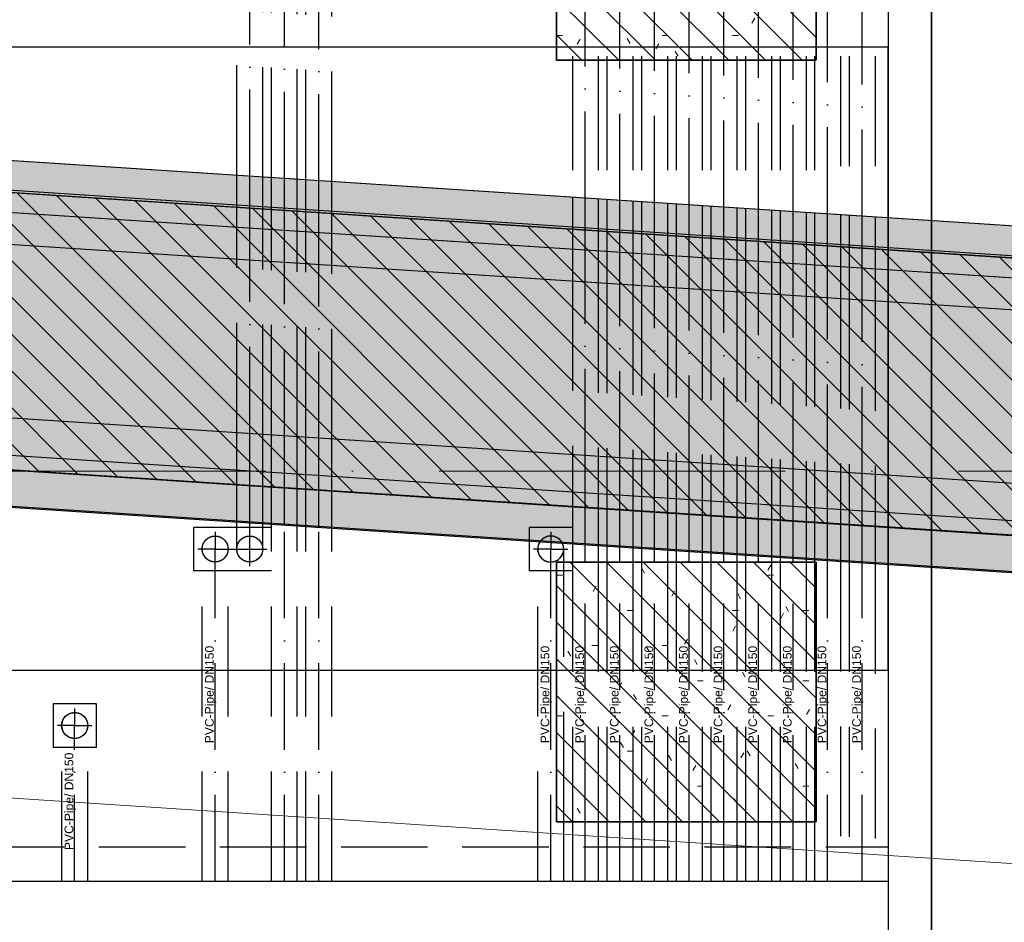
# Model space of a CAD drawing. Header units: millimetres. Extents: x -2694 to 330324, y -17289 to 76899.
# Tile 40 of 142: x 83086 to 88775, y 18144 to 23359. Entities that reach past the tile are written whole.
import ezdxf

# ---------------------------------------------------------------- set-up
doc = ezdxf.new("R2010")
doc.units = ezdxf.units.MM
for name, pattern in [('A_CARA_07', [7, 5, -2]), ('B_CARA_05', [4, 3, -1]), ('IMPORT-A_CARA_07', [700, 500, -200]), ('IMPORT-A_CARA_15', [760, 500, -130, 0, -130]), ('IMPORT-HIDDEN', [952.5, 635, -317.5]), ('Čerchovaná 20mm', [3000, 2000, -500, 0, -500])]:
    doc.linetypes.add(name, pattern=pattern)
for name, color, linetype, lineweight in [('02_0_25386_PODLAHA HALY A ZÁKLADY VESTAVKŮ 4_6_2025_dwg', 8, 'Continuous', 9), ('CA_KOTY', 3, 'Continuous', 9), ('CA_KOTY-100', 3, 'Continuous', 9), ('CA_OSY', 5, 'IMPORT-A_CARA_15', 13), ('CA_PODLAHA CHRÁN_ POPIS', 12, 'IMPORT-A_CARA_15', 25), ('CA_PODLAHA CHRÁNIČKY', 12, 'IMPORT-A_CARA_07', 25), ('CA_PODLAHA KANÁLY', 12, 'Continuous', 25), ('CA_PODLAHA OBRYS', 12, 'Continuous', 25), ('CA_POHHRA18', 9, 'Continuous', 9), ('CA_POHHRA25', 7, 'Continuous', 13), ('CA_ZAKLADY25', 7, 'Continuous', 13)]:
    doc.layers.add(name, color=color, linetype=linetype, lineweight=lineweight)
doc.styles.add('Arial', font='arial.ttf', dxfattribs={"height": 50})
doc.styles.add('Arial_2', font='arial.ttf', dxfattribs={"width": 0.8, "height": 250})
doc.dimstyles.new('HP_Přímá_-_2_5_mm_Ariel', dxfattribs={"dimscale": 304.8, "dimtxt": 255.06485, "dimasz": 0.656168, "dimexe": 0.328084, "dimexo": 0.0625, "dimgap": 0.164042, "dimtad": 1, "dimdec": 0, "dimzin": 0, "dimdsep": 46, "dimtxsty": 'Arial_2', "dimblk1": 'OBLIQUE', "dimblk2": 'OBLIQUE', "dimsah": 1, "dimcen": 0.09, "dimazin": 0, "dimtfac": 1, "dimtdec": 4, "dimtix": 1, "dimtmove": 0, "dimatfit": 3, "dimfxl": 2.296588, "dimfxlon": 1, "dimtvp": 1, "dimtfill": 1, "dimtolj": 1, "dimtzin": 0, "dimarcsym": 2})
pattern_1 = [(0, (0, 0), (609.6, 152.4), [50.292, -406.908, 50.292, -406.908, -2438.4]), (0, (0, 0), (609.6, 152.4), [-914.4, 50.292, -864.108, 50.292, -406.908, -1066.8]), (0, (0, 0), (609.6, 152.4), [-2286, 50.292, -254.508, 50.292, -711.708]), (120, (228.6, 76.2), (-436.78227, 451.729086), [50.292, -406.908, 50.292, -406.908, -2438.4]), (120, (228.6, 76.2), (-436.78227, 451.729086), [-914.4, 50.292, -864.108, 50.292, -406.908, -1066.8]), (120, (228.6, 76.2), (-436.78227, 451.729086), [-2286, 50.292, -254.508, 50.292, -711.708]), (240, (304.8, 381), (-172.81773, -604.129086), [50.292, -406.908, 50.292, -406.908, -2438.4]), (240, (304.8, 381), (-172.81773, -604.129086), [-914.4, 50.292, -864.108, 50.292, -406.908, -1066.8]), (240, (304.8, 381), (-172.81773, -604.129086), [-2286, 50.292, -254.508, 50.292, -711.708])]
pattern_2 = [(135, (0, 0), (-106.06602, -106.06602), [])]

# ---------------------------------------------------------------- blocks, each defined once
blk = doc.blocks.new('Fundament_ pravoúhlý - 1500 x 1500 x 4400mm-V71-BOURÁNÍ STÁVAJÍCÍCH ZÁKLADOVÝCH PRVKŮ')
at = {"layer": 'CA_ZAKLADY25'}
h = blk.add_hatch(dxfattribs=at)
h.set_pattern_fill('FP_37', color=256, style=0, pattern_type=2)
h.set_pattern_definition([(0, (-86938.01, -23875.42), (812.8, 203.2), [33.528, -576.072, 33.528, -3827.272]), (0, (-86938.01, -23875.42), (812.8, 203.2), [-643.128, -576.072, 33.528, -1185.672, -2032]), (0, (-86938.01, -23875.42), (812.8, 203.2), [-2438.4, 33.528, -576.072, 33.528, -1388.872]), (0, (-86938.01, -23875.42), (812.8, 203.2), [-3081.528, -372.872, 33.528, -982.472]), (120, (-86633.21, -23773.82), (-582.37636, 602.30545), [33.528, -576.072, 33.528, -3827.272]), (120, (-86633.21, -23773.82), (-582.37636, 602.30545), [-643.128, -576.072, 33.528, -1185.672, -2032]), (120, (-86633.21, -23773.82), (-582.37636, 602.30545), [-2438.4, 33.528, -576.072, 33.528, -1388.872]), (120, (-86633.21, -23773.82), (-582.37636, 602.30545), [-3081.528, -372.872, 33.528, -982.472]), (240, (-86531.62, -23367.42), (-230.42364, -805.50545), [33.528, -576.072, 33.528, -3827.272]), (240, (-86531.62, -23367.42), (-230.42364, -805.50545), [-643.128, -576.072, 33.528, -1185.672, -2032]), (240, (-86531.62, -23367.42), (-230.42364, -805.50545), [-2438.4, 33.528, -576.072, 33.528, -1388.872]), (240, (-86531.62, -23367.42), (-230.42364, -805.50545), [-3081.528, -372.872, 33.528, -982.472])])
h.paths.add_polyline_path([(-750, -750), (750, -750), (750, 750), (-750, 750), (-750, 321)])
at = {"layer": 'CA_ZAKLADY25', "color": 9, "linetype": 'B_CARA_05', "lineweight": 25}
for p, q in [((750, 750), (-750, 750)), ((-750, 750), (-750, -750)), ((-750, -750), (-750, 750)), ((-750, 750), (750, 750)), ((750, -750), (750, 750)), ((750, 750), (750, -750)), ((-750, -750), (750, -750)), ((750, -750), (-750, -750))]:
    blk.add_line(p, q, dxfattribs=at)
blk = doc.blocks.new('Fundament_ pravoúhlý - 1500 x 1500 x 4400mm-V72-BOURÁNÍ STÁVAJÍCÍCH ZÁKLADOVÝCH PRVKŮ')
at = {"layer": 'CA_ZAKLADY25'}
h = blk.add_hatch(dxfattribs=at)
h.set_pattern_fill('FP_38', color=256, style=0, pattern_type=2)
h.set_pattern_definition([(0, (-86938.01, -19475.42), (812.8, 203.2), [33.528, -576.072, 33.528, -3827.272]), (0, (-86938.01, -19475.42), (812.8, 203.2), [-643.128, -576.072, 33.528, -1185.672, -2032]), (0, (-86938.01, -19475.42), (812.8, 203.2), [-2438.4, 33.528, -576.072, 33.528, -1388.872]), (0, (-86938.01, -19475.42), (812.8, 203.2), [-3081.528, -372.872, 33.528, -982.472]), (120, (-86633.21, -19373.82), (-582.37636, 602.30545), [33.528, -576.072, 33.528, -3827.272]), (120, (-86633.21, -19373.82), (-582.37636, 602.30545), [-643.128, -576.072, 33.528, -1185.672, -2032]), (120, (-86633.21, -19373.82), (-582.37636, 602.30545), [-2438.4, 33.528, -576.072, 33.528, -1388.872]), (120, (-86633.21, -19373.82), (-582.37636, 602.30545), [-3081.528, -372.872, 33.528, -982.472]), (240, (-86531.62, -18967.42), (-230.42364, -805.50545), [33.528, -576.072, 33.528, -3827.272]), (240, (-86531.62, -18967.42), (-230.42364, -805.50545), [-643.128, -576.072, 33.528, -1185.672, -2032]), (240, (-86531.62, -18967.42), (-230.42364, -805.50545), [-2438.4, 33.528, -576.072, 33.528, -1388.872]), (240, (-86531.62, -18967.42), (-230.42364, -805.50545), [-3081.528, -372.872, 33.528, -982.472])])
h.paths.add_polyline_path([(-750, -750), (750, -750), (750, 750), (-750, 750), (-750, -175.9)])
at = {"layer": 'CA_ZAKLADY25', "color": 9, "linetype": 'B_CARA_05', "lineweight": 25}
for p, q in [((750, 750), (-750, 750)), ((-750, 750), (-750, -750)), ((-750, -750), (-750, 750)), ((-750, 750), (750, 750)), ((750, -750), (750, 750)), ((750, 750), (750, -750)), ((-750, -750), (750, -750)), ((750, -750), (-750, -750))]:
    blk.add_line(p, q, dxfattribs=at)
blk = doc.blocks.new('11542 TAO základy_rvt-1-BOURÁNÍ STÁVAJÍCÍCH ZÁKLADOVÝCH PRVKŮ')
at = {"layer": 'CA_ZAKLADY25', "color": 9, "linetype": 'B_CARA_05', "lineweight": 25}
for name, p in [('Fundament_ pravoúhlý - 1500 x 1500 x 4400mm-V71-BOURÁNÍ STÁVAJÍCÍCH ZÁKLADOVÝCH PRVKŮ', (86938, 23875.4)), ('Fundament_ pravoúhlý - 1500 x 1500 x 4400mm-V72-BOURÁNÍ STÁVAJÍCÍCH ZÁKLADOVÝCH PRVKŮ', (86938, 19475.4))]:
    blk.add_blockref(name, p, dxfattribs=at)
blk = doc.blocks.new('02_0_25386_PODLAHA HALY A ZÁKLADY VESTAVKŮ 4_6_2025_dwg_A$C0b34a81f-2769432-BOURÁNÍ STÁVAJÍCÍCH ZÁKLADOVÝCH PRVKŮ')
at = {"layer": 'CA_PODLAHA CHRÁN_ POPIS', "color": 1}
for p, q in [((86763.2, 23537.8), (86763.2, 24513.3)), ((86963.2, 23537.8), (86963.2, 24513.3)), ((87163.2, 23537.8), (87163.2, 24513.3)), ((87363.2, 23537.8), (87363.2, 24513.3)), ((87563.2, 23537.8), (87563.2, 24513.3)), ((87763.2, 23537.8), (87763.2, 24513.3)), ((87963.2, 23537.8), (87963.2, 24513.3)), ((88163.2, 22650.3), (88163.2, 24513.3)), ((88363.2, 22637.2), (88363.2, 24513.3)), ((84824.2, 22868.1), (84824.2, 24387.8)), ((85024.2, 22855.1), (85024.2, 24387.8)), ((86763.2, 22741.6), (86763.2, 23537.8)), ((86963.2, 22728.6), (86963.2, 23537.8)), ((87163.2, 22715.5), (87163.2, 23537.8)), ((87363.2, 22702.5), (87363.2, 23537.8)), ((87563.2, 22689.4), (87563.2, 23537.8)), ((87763.2, 22676.4), (87763.2, 23537.8)), ((87963.2, 22663.3), (87963.2, 23537.8)), ((84824.2, 22696.2), (84824.2, 22868.1)), ((85024.2, 22683.1), (85024.2, 22855.1)), ((85224.2, 22670), (85224.2, 22842)), ((86763.2, 22569.3), (86763.2, 22741.6)), ((86963.2, 22556.2), (86963.2, 22728.6)), ((87163.2, 22543.1), (87163.2, 22715.5)), ((87363.2, 22530), (87363.2, 22702.5)), ((84824.2, 22683.6), (84824.2, 22696.2)), ((84824.2, 22567.5), (84824.2, 22683.6)), ((85024.2, 22670.6), (85024.2, 22683.1)), ((85024.2, 22554.4), (85024.2, 22670.6)), ((85224.2, 22657.5), (85224.2, 22670)), ((85224.2, 22541.4), (85224.2, 22657.5)), ((87563.2, 22516.9), (87563.2, 22689.4)), ((87763.2, 22503.8), (87763.2, 22676.4)), ((87963.2, 22490.7), (87963.2, 22663.3)), ((88163.2, 22477.6), (88163.2, 22650.3)), ((88363.2, 22464.5), (88363.2, 22637.2)), ((84824.2, 22383), (84824.2, 22567.5)), ((85024.2, 22369.9), (85024.2, 22554.4)), ((85224.2, 22356.9), (85224.2, 22541.4)), ((86763.2, 22557.1), (86763.2, 22569.3)), ((86763.2, 22441), (86763.2, 22557.1)), ((86963.2, 22544.1), (86963.2, 22556.2)), ((86963.2, 22427.9), (86963.2, 22544.1)), ((87163.2, 22531), (87163.2, 22543.1)), ((87163.2, 22414.9), (87163.2, 22531)), ((87363.2, 22518), (87363.2, 22530)), ((87363.2, 22401.8), (87363.2, 22518)), ((87563.2, 22504.9), (87563.2, 22516.9)), ((87563.2, 22388.8), (87563.2, 22504.9)), ((87763.2, 22491.9), (87763.2, 22503.8)), ((87763.2, 22375.7), (87763.2, 22491.9)), ((87963.2, 22478.8), (87963.2, 22490.7)), ((87963.2, 22362.7), (87963.2, 22478.8)), ((88163.2, 22465.8), (88163.2, 22477.6)), ((86763.2, 22256.5), (86763.2, 22441)), ((86963.2, 22243.4), (86963.2, 22427.9)), ((87163.2, 22230.4), (87163.2, 22414.9)), ((88163.2, 22349.6), (88163.2, 22465.8)), ((88363.2, 22452.7), (88363.2, 22464.5)), ((88363.2, 22336.6), (88363.2, 22452.7)), ((84824.2, 21380.9), (84824.2, 22383)), ((85024.2, 21367.8), (85024.2, 22369.9)), ((87363.2, 22217.3), (87363.2, 22401.8)), ((87563.2, 22204.3), (87563.2, 22388.8)), ((87763.2, 22191.2), (87763.2, 22375.7)), ((87963.2, 22178.2), (87963.2, 22362.7)), ((85224.2, 21354.8), (85224.2, 22356.9)), ((88163.2, 22165.1), (88163.2, 22349.6)), ((88363.2, 22152.1), (88363.2, 22336.6)), ((86763.2, 21254.4), (86763.2, 22256.5)), ((86963.2, 21241.3), (86963.2, 22243.4)), ((87163.2, 21228.3), (87163.2, 22230.4)), ((87363.2, 21215.2), (87363.2, 22217.3)), ((87563.2, 21202.2), (87563.2, 22204.3)), ((87763.2, 21189.1), (87763.2, 22191.2)), ((87963.2, 21176.1), (87963.2, 22178.2)), ((88163.2, 21163), (88163.2, 22165.1)), ((88363.2, 21150), (88363.2, 22152.1)), ((84824.2, 21164.5), (84824.2, 21380.9)), ((85024.2, 21151.4), (85024.2, 21367.8)), ((85224.2, 21138.4), (85224.2, 21354.8)), ((86763.2, 21038), (86763.2, 21254.4)), ((86963.2, 21024.9), (86963.2, 21241.3)), ((87163.2, 21011.9), (87163.2, 21228.3)), ((84824.2, 21080.2), (84824.2, 21164.5)), ((87363.2, 20998.8), (87363.2, 21215.2)), ((87563.2, 20985.8), (87563.2, 21202.2)), ((87763.2, 20972.7), (87763.2, 21189.1)), ((87963.2, 20959.7), (87963.2, 21176.1)), ((88163.2, 20946.6), (88163.2, 21163)), ((85024.2, 21067.2), (85024.2, 21151.4)), ((85224.2, 21054.1), (85224.2, 21138.4)), ((88363.2, 20933.6), (88363.2, 21150)), ((84824.2, 21078.4), (84824.2, 21080.2)), ((84824.2, 20870.6), (84824.2, 21078.4)), ((85024.2, 21065.3), (85024.2, 21067.2)), ((85024.2, 20857.5), (85024.2, 21065.3)), ((85224.2, 21052.3), (85224.2, 21054.1)), ((85224.2, 20844.5), (85224.2, 21052.3)), ((86763.2, 20953.7), (86763.2, 21038)), ((86963.2, 20940.7), (86963.2, 21024.9)), ((87163.2, 20927.6), (87163.2, 21011.9)), ((87363.2, 20914.6), (87363.2, 20998.8)), ((86763.2, 20951.6), (86763.2, 20953.7)), ((86763.2, 20744.1), (86763.2, 20951.6)), ((86963.2, 20938.5), (86963.2, 20940.7)), ((86963.2, 20731), (86963.2, 20938.5)), ((87563.2, 20901.5), (87563.2, 20985.8)), ((87763.2, 20888.5), (87763.2, 20972.7)), ((87963.2, 20875.4), (87963.2, 20959.7)), ((88163.2, 20862.4), (88163.2, 20946.6)), ((87163.2, 20925.4), (87163.2, 20927.6)), ((87163.2, 20718), (87163.2, 20925.4)), ((87363.2, 20912.4), (87363.2, 20914.6)), ((87363.2, 20704.9), (87363.2, 20912.4)), ((87563.2, 20899.3), (87563.2, 20901.5)), ((87563.2, 20691.9), (87563.2, 20899.3)), ((87763.2, 20886.2), (87763.2, 20888.5)), ((87763.2, 20678.8), (87763.2, 20886.2)), ((88363.2, 20849.3), (88363.2, 20933.6)), ((84824.2, 20863.8), (84824.2, 20870.6)), ((85024.2, 20850.8), (85024.2, 20857.5)), ((85024.2, 18793.3), (85024.2, 20850.8)), ((85224.2, 20837.7), (85224.2, 20844.5)), ((85224.2, 18793.3), (85224.2, 20837.7)), ((87963.2, 20873.1), (87963.2, 20875.4)), ((87963.2, 20665.8), (87963.2, 20873.1)), ((88163.2, 20860), (88163.2, 20862.4)), ((88163.2, 20652.7), (88163.2, 20860)), ((88363.2, 20847), (88363.2, 20849.3)), ((88363.2, 20639.7), (88363.2, 20847)), ((86563.2, 20812.3), (86563.2, 20757.1)), ((86563.2, 20757.1), (86563.2, 20750.4)), ((86763.2, 20737.3), (86763.2, 20744.1)), ((86763.2, 20637.8), (86763.2, 20737.3)), ((86963.2, 20724.3), (86963.2, 20731)), ((86963.2, 20637.8), (86963.2, 20724.3)), ((87163.2, 20711.2), (87163.2, 20718)), ((87163.2, 20637.8), (87163.2, 20711.2)), ((87363.2, 20698.2), (87363.2, 20704.9)), ((87363.2, 20637.8), (87363.2, 20698.2)), ((87563.2, 20685.1), (87563.2, 20691.9)), ((87563.2, 20637.8), (87563.2, 20685.1)), ((87763.2, 20672.1), (87763.2, 20678.8)), ((87763.2, 20637.8), (87763.2, 20672.1)), ((87963.2, 20659), (87963.2, 20665.8)), ((87963.2, 20637.8), (87963.2, 20659)), ((88163.2, 20646), (88163.2, 20652.7)), ((86763.2, 19137.8), (86763.2, 20637.8)), ((86963.2, 19137.8), (86963.2, 20637.8)), ((87163.2, 19137.8), (87163.2, 20637.8)), ((87363.2, 19137.8), (87363.2, 20637.8)), ((87563.2, 19137.8), (87563.2, 20637.8)), ((87763.2, 19137.8), (87763.2, 20637.8)), ((87963.2, 19137.8), (87963.2, 20637.8)), ((88163.2, 18793.3), (88163.2, 20646)), ((88363.2, 20632.9), (88363.2, 20639.7)), ((88363.2, 18793.3), (88363.2, 20632.9)), ((86763.2, 18793.3), (86763.2, 19137.8)), ((86963.2, 18793.3), (86963.2, 19137.8)), ((87163.2, 18793.3), (87163.2, 19137.8)), ((87363.2, 18793.3), (87363.2, 19137.8)), ((87563.2, 18793.3), (87563.2, 19137.8)), ((87763.2, 18793.3), (87763.2, 19137.8)), ((87963.2, 18793.3), (87963.2, 19137.8))]:
    blk.add_line(p, q, dxfattribs=at)
at = {"layer": 'CA_PODLAHA CHRÁN_ POPIS', "color": 1, "flags": 128}
for points in [[(85224.2, 22842), (85224.2, 24913.3), (85125.2, 24913.3)], [(84824.2, 20614.2), (84824.2, 20713.3), (84824.2, 20863.8)], [(84624.2, 20812.3), (84624.2, 20713.3), (84723.3, 20713.3)], [(84624.2, 18793.3), (84624.2, 20713.3), (84525.2, 20713.3)], [(84725.2, 20713.3), (84824.2, 20713.3), (84923.3, 20713.3)], [(86563.2, 18793.3), (86563.2, 20713.3), (86464.2, 20713.3)], [(86563.2, 20750.4), (86563.2, 20713.3), (86662.3, 20713.3)], [(83812.7, 19792.6), (83812.7, 19693.6), (83911.8, 19693.6)], [(83812.7, 18793.3), (83812.7, 19693.6), (83713.7, 19693.6)]]:
    blk.add_lwpolyline(points, dxfattribs=at)
at = {"layer": 'CA_PODLAHA CHRÁN_ POPIS', "color": 1}
for centre in [(84624.2, 20713.3), (84824.2, 20713.3), (83812.7, 19693.6)]:
    blk.add_circle(centre, 75, dxfattribs=at)
for start, end in [(110.7692, 138.4615), (83.0769, 110.7692), (55.3846, 83.0769), (32.7927, 55.3846), (146.0019, 0), (140.3332, 146.0019), (138.4615, 140.3332), (26.0235, 32.7927), (0, 26.0235)]:
    blk.add_arc((86563.2, 20713.3), 75, start, end, dxfattribs=at)
at = {"layer": 'CA_PODLAHA CHRÁNIČKY', "color": 1, "linetype": 'IMPORT-HIDDEN'}
for p, q in [((85099.2, 22850.2), (85099.2, 24913.3)), ((85149.2, 22846.9), (85149.2, 24913.3)), ((85299.2, 22837.1), (85299.2, 24913.3)), ((86688.2, 24513.3), (86688.2, 23537.8)), ((86838.2, 24513.3), (86838.2, 23537.8)), ((86888.2, 24513.3), (86888.2, 23537.8)), ((87038.2, 24513.3), (87038.2, 23537.8)), ((87088.2, 24513.3), (87088.2, 23537.8)), ((87238.2, 24513.3), (87238.2, 23537.8)), ((87288.2, 24513.3), (87288.2, 23537.8)), ((87438.2, 24513.3), (87438.2, 23537.8)), ((87488.2, 24513.3), (87488.2, 23537.8)), ((87638.2, 24513.3), (87638.2, 23537.8)), ((87688.2, 24513.3), (87688.2, 23537.8)), ((87838.2, 24513.3), (87838.2, 23537.8)), ((87888.2, 24513.3), (87888.2, 23537.8)), ((88038.2, 24513.3), (88038.2, 23537.8)), ((88088.2, 24513.3), (88088.2, 23537.8)), ((88238.2, 24513.3), (88238.2, 22645.4)), ((88288.2, 24513.3), (88288.2, 22642.1)), ((88438.2, 24513.3), (88438.2, 22632.3)), ((84749.2, 22873), (84749.2, 24387.8)), ((84899.2, 22863.2), (84899.2, 24387.8)), ((84949.2, 22860), (84949.2, 24387.8)), ((86688.2, 23537.8), (86688.2, 22746.5)), ((86838.2, 23537.8), (86838.2, 22736.7)), ((86888.2, 23537.8), (86888.2, 22733.4)), ((87038.2, 23537.8), (87038.2, 22723.7)), ((87088.2, 23537.8), (87088.2, 22720.4)), ((87238.2, 23537.8), (87238.2, 22710.6)), ((87288.2, 23537.8), (87288.2, 22707.4)), ((87438.2, 23537.8), (87438.2, 22697.6)), ((87488.2, 23537.8), (87488.2, 22694.3)), ((87638.2, 23537.8), (87638.2, 22684.5)), ((87688.2, 23537.8), (87688.2, 22681.3)), ((87838.2, 23537.8), (87838.2, 22671.5)), ((87888.2, 23537.8), (87888.2, 22668.2)), ((88038.2, 23537.8), (88038.2, 22658.4)), ((88088.2, 23537.8), (88088.2, 22655.2)), ((84749.2, 22701.1), (84749.2, 22873)), ((84899.2, 22691.3), (84899.2, 22863.2)), ((84949.2, 22688), (84949.2, 22860)), ((85099.2, 22678.2), (85099.2, 22850.2)), ((85149.2, 22674.9), (85149.2, 22846.9)), ((85299.2, 22665.1), (85299.2, 22837.1)), ((84749.2, 22688.5), (84749.2, 22701.1)), ((86688.2, 22746.5), (86688.2, 22574.2)), ((86838.2, 22736.7), (86838.2, 22564.4)), ((86888.2, 22733.4), (86888.2, 22561.1)), ((87038.2, 22723.7), (87038.2, 22551.3)), ((87088.2, 22720.4), (87088.2, 22548)), ((87238.2, 22710.6), (87238.2, 22538.2)), ((87288.2, 22707.4), (87288.2, 22534.9)), ((84749.2, 22572.4), (84749.2, 22688.5)), ((84899.2, 22678.7), (84899.2, 22691.3)), ((84899.2, 22562.6), (84899.2, 22678.7)), ((84949.2, 22675.5), (84949.2, 22688)), ((84949.2, 22559.3), (84949.2, 22675.5)), ((85099.2, 22665.7), (85099.2, 22678.2)), ((85099.2, 22549.5), (85099.2, 22665.7)), ((85149.2, 22662.4), (85149.2, 22674.9)), ((85149.2, 22546.3), (85149.2, 22662.4)), ((85299.2, 22652.6), (85299.2, 22665.1)), ((85299.2, 22536.5), (85299.2, 22652.6)), ((87438.2, 22697.6), (87438.2, 22525.1)), ((87488.2, 22694.3), (87488.2, 22521.8)), ((87638.2, 22684.5), (87638.2, 22512)), ((87688.2, 22681.3), (87688.2, 22508.7)), ((87838.2, 22671.5), (87838.2, 22498.9)), ((87888.2, 22668.2), (87888.2, 22495.6)), ((88038.2, 22658.4), (88038.2, 22485.8)), ((88088.2, 22655.2), (88088.2, 22482.5)), ((88238.2, 22645.4), (88238.2, 22472.7)), ((88288.2, 22642.1), (88288.2, 22469.4)), ((88438.2, 22632.3), (88438.2, 22459.6)), ((84749.2, 22387.9), (84749.2, 22572.4)), ((84899.2, 22378.1), (84899.2, 22562.6)), ((84949.2, 22374.8), (84949.2, 22559.3)), ((85099.2, 22365), (85099.2, 22549.5)), ((85149.2, 22361.8), (85149.2, 22546.3)), ((85299.2, 22352), (85299.2, 22536.5)), ((86688.2, 22574.2), (86688.2, 22562)), ((86688.2, 22562), (86688.2, 22445.9)), ((86838.2, 22564.4), (86838.2, 22552.2)), ((86838.2, 22552.2), (86838.2, 22436.1)), ((86888.2, 22561.1), (86888.2, 22549)), ((86888.2, 22549), (86888.2, 22432.8)), ((87038.2, 22551.3), (87038.2, 22539.2)), ((87038.2, 22539.2), (87038.2, 22423)), ((87088.2, 22548), (87088.2, 22535.9)), ((87088.2, 22535.9), (87088.2, 22419.8)), ((87238.2, 22538.2), (87238.2, 22526.1)), ((87288.2, 22534.9), (87288.2, 22522.9)), ((87238.2, 22526.1), (87238.2, 22410)), ((87288.2, 22522.9), (87288.2, 22406.7)), ((87438.2, 22525.1), (87438.2, 22513.1)), ((87438.2, 22513.1), (87438.2, 22396.9)), ((87488.2, 22521.8), (87488.2, 22509.8)), ((87488.2, 22509.8), (87488.2, 22393.7)), ((87638.2, 22512), (87638.2, 22500)), ((87638.2, 22500), (87638.2, 22383.9)), ((87688.2, 22508.7), (87688.2, 22496.8)), ((87688.2, 22496.8), (87688.2, 22380.6)), ((87838.2, 22498.9), (87838.2, 22487)), ((87838.2, 22487), (87838.2, 22370.8)), ((87888.2, 22495.6), (87888.2, 22483.7)), ((87888.2, 22483.7), (87888.2, 22367.6)), ((88038.2, 22485.8), (88038.2, 22473.9)), ((88038.2, 22473.9), (88038.2, 22357.8)), ((88088.2, 22482.5), (88088.2, 22470.7)), ((88238.2, 22472.7), (88238.2, 22460.9)), ((86688.2, 22445.9), (86688.2, 22261.4)), ((86838.2, 22436.1), (86838.2, 22251.6)), ((86888.2, 22432.8), (86888.2, 22248.3)), ((87038.2, 22423), (87038.2, 22238.5)), ((87088.2, 22419.8), (87088.2, 22235.3)), ((88088.2, 22470.7), (88088.2, 22354.5)), ((88238.2, 22460.9), (88238.2, 22344.7)), ((88288.2, 22469.4), (88288.2, 22457.6)), ((88288.2, 22457.6), (88288.2, 22341.5)), ((88438.2, 22459.6), (88438.2, 22447.8)), ((88438.2, 22447.8), (88438.2, 22331.7)), ((84749.2, 21385.8), (84749.2, 22387.9)), ((84899.2, 21376), (84899.2, 22378.1)), ((84949.2, 21372.7), (84949.2, 22374.8)), ((85099.2, 21362.9), (85099.2, 22365)), ((85149.2, 21359.7), (85149.2, 22361.8)), ((87238.2, 22410), (87238.2, 22225.5)), ((87288.2, 22406.7), (87288.2, 22222.2)), ((87438.2, 22396.9), (87438.2, 22212.4)), ((87488.2, 22393.7), (87488.2, 22209.2)), ((87638.2, 22383.9), (87638.2, 22199.4)), ((87688.2, 22380.6), (87688.2, 22196.1)), ((87838.2, 22370.8), (87838.2, 22186.3)), ((87888.2, 22367.6), (87888.2, 22183.1)), ((88038.2, 22357.8), (88038.2, 22173.3)), ((85299.2, 21349.9), (85299.2, 22352)), ((88088.2, 22354.5), (88088.2, 22170)), ((88238.2, 22344.7), (88238.2, 22160.2)), ((88288.2, 22341.5), (88288.2, 22157)), ((88438.2, 22331.7), (88438.2, 22147.2)), ((86688.2, 22261.4), (86688.2, 21259.2)), ((86838.2, 22251.6), (86838.2, 21249.5)), ((86888.2, 22248.3), (86888.2, 21246.2)), ((87038.2, 22238.5), (87038.2, 21236.4)), ((87088.2, 22235.3), (87088.2, 21233.1)), ((87238.2, 22225.5), (87238.2, 21223.4)), ((87288.2, 22222.2), (87288.2, 21220.1)), ((87438.2, 22212.4), (87438.2, 21210.3)), ((87488.2, 22209.2), (87488.2, 21207.1)), ((87638.2, 22199.4), (87638.2, 21197.3)), ((87688.2, 22196.1), (87688.2, 21194)), ((87838.2, 22186.3), (87838.2, 21184.2)), ((87888.2, 22183.1), (87888.2, 21181)), ((88038.2, 22173.3), (88038.2, 21171.2)), ((88088.2, 22170), (88088.2, 21167.9)), ((88238.2, 22160.2), (88238.2, 21158.1)), ((88288.2, 22157), (88288.2, 21154.9)), ((88438.2, 22147.2), (88438.2, 21145.1)), ((84749.2, 21169.4), (84749.2, 21385.8)), ((84899.2, 21159.6), (84899.2, 21376)), ((84949.2, 21156.3), (84949.2, 21372.7)), ((85099.2, 21146.5), (85099.2, 21362.9)), ((85149.2, 21143.3), (85149.2, 21359.7)), ((85299.2, 21133.5), (85299.2, 21349.9)), ((86688.2, 21259.2), (86688.2, 21042.9)), ((86838.2, 21249.5), (86838.2, 21033.1)), ((86888.2, 21246.2), (86888.2, 21029.8)), ((87038.2, 21236.4), (87038.2, 21020)), ((87088.2, 21233.1), (87088.2, 21016.8)), ((87238.2, 21223.4), (87238.2, 21007)), ((87288.2, 21220.1), (87288.2, 21003.7)), ((84749.2, 21085.1), (84749.2, 21169.4)), ((87438.2, 21210.3), (87438.2, 20993.9)), ((87488.2, 21207.1), (87488.2, 20990.7)), ((87638.2, 21197.3), (87638.2, 20980.9)), ((87688.2, 21194), (87688.2, 20977.6)), ((87838.2, 21184.2), (87838.2, 20967.8)), ((87888.2, 21181), (87888.2, 20964.6)), ((88038.2, 21171.2), (88038.2, 20954.8)), ((88088.2, 21167.9), (88088.2, 20951.5)), ((84899.2, 21075.3), (84899.2, 21159.6)), ((84949.2, 21072.1), (84949.2, 21156.3)), ((85099.2, 21062.3), (85099.2, 21146.5)), ((85149.2, 21059), (85149.2, 21143.3)), ((85299.2, 21049.2), (85299.2, 21133.5)), ((88238.2, 21158.1), (88238.2, 20941.7)), ((88288.2, 21154.9), (88288.2, 20938.5)), ((88438.2, 21145.1), (88438.2, 20928.7)), ((84749.2, 21083.3), (84749.2, 21085.1)), ((84749.2, 20875.5), (84749.2, 21083.3)), ((84899.2, 21073.5), (84899.2, 21075.3)), ((84899.2, 20865.7), (84899.2, 21073.5)), ((84949.2, 21070.2), (84949.2, 21072.1)), ((84949.2, 20862.4), (84949.2, 21070.2)), ((85099.2, 21060.4), (85099.2, 21062.3)), ((85099.2, 20852.6), (85099.2, 21060.4)), ((85149.2, 21057.2), (85149.2, 21059)), ((85149.2, 20849.4), (85149.2, 21057.2)), ((85299.2, 21047.4), (85299.2, 21049.2)), ((85299.2, 20839.6), (85299.2, 21047.4)), ((86688.2, 21042.9), (86688.2, 20958.6)), ((86838.2, 21033.1), (86838.2, 20948.8)), ((86888.2, 21029.8), (86888.2, 20945.6)), ((87038.2, 21020), (87038.2, 20935.8)), ((87088.2, 21016.8), (87088.2, 20932.5)), ((87238.2, 21007), (87238.2, 20922.7)), ((87288.2, 21003.7), (87288.2, 20919.5)), ((87438.2, 20993.9), (87438.2, 20909.7)), ((86688.2, 20958.6), (86688.2, 20956.5)), ((86688.2, 20956.5), (86688.2, 20749)), ((86838.2, 20948.8), (86838.2, 20946.7)), ((86838.2, 20946.7), (86838.2, 20739.2)), ((86888.2, 20945.6), (86888.2, 20943.4)), ((86888.2, 20943.4), (86888.2, 20735.9)), ((87038.2, 20935.8), (87038.2, 20933.6)), ((87488.2, 20990.7), (87488.2, 20906.4)), ((87638.2, 20980.9), (87638.2, 20896.6)), ((87688.2, 20977.6), (87688.2, 20893.4)), ((87838.2, 20967.8), (87838.2, 20883.6)), ((87888.2, 20964.6), (87888.2, 20880.3)), ((88038.2, 20954.8), (88038.2, 20870.5)), ((88088.2, 20951.5), (88088.2, 20867.3)), ((88238.2, 20941.7), (88238.2, 20857.5)), ((88288.2, 20938.5), (88288.2, 20854.2)), ((87038.2, 20933.6), (87038.2, 20726.1)), ((87088.2, 20932.5), (87088.2, 20930.3)), ((87088.2, 20930.3), (87088.2, 20722.9)), ((87238.2, 20922.7), (87238.2, 20920.5)), ((87238.2, 20920.5), (87238.2, 20713.1)), ((87288.2, 20919.5), (87288.2, 20917.3)), ((87288.2, 20917.3), (87288.2, 20709.8)), ((87438.2, 20909.7), (87438.2, 20907.5)), ((87438.2, 20907.5), (87438.2, 20700)), ((87488.2, 20906.4), (87488.2, 20904.2)), ((87488.2, 20904.2), (87488.2, 20696.8)), ((87638.2, 20896.6), (87638.2, 20894.4)), ((87638.2, 20894.4), (87638.2, 20687)), ((87688.2, 20893.4), (87688.2, 20891.1)), ((87688.2, 20891.1), (87688.2, 20683.7)), ((87838.2, 20883.6), (87838.2, 20881.3)), ((87838.2, 20881.3), (87838.2, 20673.9)), ((87888.2, 20880.3), (87888.2, 20878)), ((87888.2, 20878), (87888.2, 20670.7)), ((88438.2, 20928.7), (88438.2, 20844.4)), ((84749.2, 20868.7), (84749.2, 20875.5)), ((84749.2, 20713.3), (84749.2, 20868.7)), ((84899.2, 20858.9), (84899.2, 20865.7)), ((84899.2, 20713.3), (84899.2, 20858.9)), ((84949.2, 20855.7), (84949.2, 20862.4)), ((84949.2, 18793.3), (84949.2, 20855.7)), ((85099.2, 20845.9), (85099.2, 20852.6)), ((85099.2, 18793.3), (85099.2, 20845.9)), ((85149.2, 20842.6), (85149.2, 20849.4)), ((85149.2, 18793.3), (85149.2, 20842.6)), ((85299.2, 20832.8), (85299.2, 20839.6)), ((85299.2, 18793.3), (85299.2, 20832.8)), ((88038.2, 20870.5), (88038.2, 20868.2)), ((88038.2, 20868.2), (88038.2, 20660.9)), ((88088.2, 20867.3), (88088.2, 20864.9)), ((88088.2, 20864.9), (88088.2, 20657.6)), ((88238.2, 20857.5), (88238.2, 20855.1)), ((88238.2, 20855.1), (88238.2, 20647.8)), ((88288.2, 20854.2), (88288.2, 20851.9)), ((88288.2, 20851.9), (88288.2, 20644.6)), ((88438.2, 20844.4), (88438.2, 20842.1)), ((88438.2, 20842.1), (88438.2, 20634.8)), ((84549.2, 18793.3), (84549.2, 20713.3)), ((84699.2, 18793.3), (84699.2, 20713.3)), ((86488.2, 18793.3), (86488.2, 20713.3)), ((86638.2, 20637.8), (86638.2, 20713.3)), ((86688.2, 20749), (86688.2, 20742.2)), ((86688.2, 20742.2), (86688.2, 20637.8)), ((86838.2, 20739.2), (86838.2, 20732.4)), ((86838.2, 20732.4), (86838.2, 20637.8)), ((86888.2, 20735.9), (86888.2, 20729.2)), ((86888.2, 20729.2), (86888.2, 20637.8)), ((87038.2, 20726.1), (87038.2, 20719.4)), ((87038.2, 20719.4), (87038.2, 20637.8)), ((87088.2, 20722.9), (87088.2, 20716.1)), ((87088.2, 20716.1), (87088.2, 20637.8)), ((87238.2, 20713.1), (87238.2, 20706.3)), ((87288.2, 20709.8), (87288.2, 20703.1)), ((87238.2, 20706.3), (87238.2, 20637.8)), ((87288.2, 20703.1), (87288.2, 20637.8)), ((87438.2, 20700), (87438.2, 20693.3)), ((87438.2, 20693.3), (87438.2, 20637.8)), ((87488.2, 20696.8), (87488.2, 20690)), ((87488.2, 20690), (87488.2, 20637.8)), ((87638.2, 20687), (87638.2, 20680.2)), ((87638.2, 20680.2), (87638.2, 20637.8)), ((87688.2, 20683.7), (87688.2, 20677)), ((87688.2, 20677), (87688.2, 20637.8)), ((87838.2, 20673.9), (87838.2, 20667.2)), ((87838.2, 20667.2), (87838.2, 20637.8)), ((87888.2, 20670.7), (87888.2, 20663.9)), ((87888.2, 20663.9), (87888.2, 20637.8)), ((88038.2, 20660.9), (88038.2, 20654.2)), ((88038.2, 20654.2), (88038.2, 20637.8)), ((88088.2, 20657.6), (88088.2, 20650.9)), ((88088.2, 20650.9), (88088.2, 20637.8)), ((86638.2, 19137.8), (86638.2, 20637.8)), ((86688.2, 20637.8), (86688.2, 19137.8)), ((86838.2, 20637.8), (86838.2, 19137.8)), ((86888.2, 20637.8), (86888.2, 19137.8)), ((87038.2, 20637.8), (87038.2, 19137.8)), ((87088.2, 20637.8), (87088.2, 19137.8)), ((87238.2, 20637.8), (87238.2, 19137.8)), ((87288.2, 20637.8), (87288.2, 19137.8)), ((87438.2, 20637.8), (87438.2, 19137.8)), ((87488.2, 20637.8), (87488.2, 19137.8)), ((87638.2, 20637.8), (87638.2, 19137.8)), ((87688.2, 20637.8), (87688.2, 19137.8)), ((87838.2, 20637.8), (87838.2, 19137.8)), ((87888.2, 20637.8), (87888.2, 19137.8)), ((88038.2, 20637.8), (88038.2, 19137.8)), ((88088.2, 20637.8), (88088.2, 19137.8)), ((88238.2, 20647.8), (88238.2, 20641.1)), ((88238.2, 20641.1), (88238.2, 18793.3)), ((88288.2, 20644.6), (88288.2, 20637.8)), ((88288.2, 20637.8), (88288.2, 18793.3)), ((88438.2, 20634.8), (88438.2, 20628.1)), ((88438.2, 20628.1), (88438.2, 18793.3)), ((83738.2, 18793.3), (83738.2, 19693.6)), ((83888.2, 18793.3), (83888.2, 19693.6)), ((86638.2, 18793.3), (86638.2, 19137.8)), ((86688.2, 19137.8), (86688.2, 18793.3)), ((86838.2, 19137.8), (86838.2, 18793.3)), ((86888.2, 19137.8), (86888.2, 18793.3)), ((87038.2, 19137.8), (87038.2, 18793.3)), ((87088.2, 19137.8), (87088.2, 18793.3)), ((87238.2, 19137.8), (87238.2, 18793.3)), ((87288.2, 19137.8), (87288.2, 18793.3)), ((87438.2, 19137.8), (87438.2, 18793.3)), ((87488.2, 19137.8), (87488.2, 18793.3)), ((87638.2, 19137.8), (87638.2, 18793.3)), ((87688.2, 19137.8), (87688.2, 18793.3)), ((87838.2, 19137.8), (87838.2, 18793.3)), ((87888.2, 19137.8), (87888.2, 18793.3)), ((88038.2, 19137.8), (88038.2, 18793.3)), ((88088.2, 19137.8), (88088.2, 18793.3))]:
    blk.add_line(p, q, dxfattribs=at)
at = {"layer": 'CA_PODLAHA KANÁLY', "color": 1}
for p, q in [((88513.2, 22627.4), (88513.2, 22454.7)), ((88763.2, 22611.1), (88763.2, 22438.3)), ((88513.2, 22454.7), (88513.2, 22442.9)), ((88513.2, 22442.9), (88513.2, 22326.8)), ((88763.2, 22438.3), (88763.2, 22426.6)), ((88763.2, 22426.6), (88763.2, 22310.5)), ((88513.2, 22326.8), (88513.2, 22142.3)), ((88763.2, 22310.5), (88763.2, 22126)), ((88513.2, 22142.3), (88513.2, 21140.2)), ((88763.2, 22126), (88763.2, 21123.9)), ((88513.2, 21140.2), (88513.2, 20923.8)), ((88763.2, 21123.9), (88763.2, 20907.5)), ((88513.2, 20923.8), (88513.2, 20839.5)), ((88763.2, 20907.5), (88763.2, 20823.2)), ((88513.2, 20839.5), (88513.2, 20837.1)), ((88513.2, 20837.1), (88513.2, 20629.9)), ((88763.2, 20823.2), (88763.2, 20820.8)), ((88763.2, 20820.8), (88763.2, 20613.6)), ((88513.2, 20629.9), (88513.2, 20623.2)), ((88513.2, 20623.2), (88513.2, 15063.3)), ((88763.2, 20613.6), (88763.2, 20606.8)), ((88763.2, 20606.8), (88763.2, 15313.3))]:
    blk.add_line(p, q, dxfattribs=at)
at = {"layer": 'CA_PODLAHA KANÁLY', "color": 1, "flags": 128}
for points in [[(89596.8, 25563.3), (88513.2, 25563.3), (88513.2, 22627.4)], [(89596.8, 25313.3), (88763.2, 25313.3), (88763.2, 22611.1)]]:
    blk.add_lwpolyline(points, dxfattribs=at)
at = {"layer": 'CA_PODLAHA OBRYS', "color": 1}
for p, q in [((88763.2, 22611.1), (88763.2, 25313.3)), ((88096.8, 23613.3), (86596.8, 23613.3)), ((88513.2, 22454.7), (88513.2, 22627.4)), ((88763.2, 22438.3), (88763.2, 22611.1)), ((88513.2, 22442.9), (88513.2, 22454.7)), ((88513.2, 22326.8), (88513.2, 22442.9)), ((88763.2, 22426.6), (88763.2, 22438.3)), ((88763.2, 22310.5), (88763.2, 22426.6)), ((88513.2, 22142.3), (88513.2, 22326.8)), ((88763.2, 22126), (88763.2, 22310.5)), ((88513.2, 21140.2), (88513.2, 22142.3)), ((88763.2, 21123.9), (88763.2, 22126)), ((88513.2, 20923.8), (88513.2, 21140.2)), ((88763.2, 20907.5), (88763.2, 21123.9)), ((88513.2, 20839.5), (88513.2, 20923.8)), ((88763.2, 20823.2), (88763.2, 20907.5)), ((88513.2, 20837.1), (88513.2, 20839.5)), ((88513.2, 20629.9), (88513.2, 20837.1)), ((88763.2, 20820.8), (88763.2, 20823.2)), ((86438.2, 20765.3), (86438.2, 20758.5)), ((88763.2, 20613.6), (88763.2, 20820.8)), ((88513.2, 20623.2), (88513.2, 20629.9)), ((88763.2, 20606.8), (88763.2, 20613.6)), ((86596.8, 20588.3), (86688.2, 20588.3)), ((82096.8, 20013.3), (86596.8, 20013.3)), ((86596.8, 20013.3), (88096.8, 20013.3))]:
    blk.add_line(p, q, dxfattribs=at)
at = {"layer": 'CA_PODLAHA OBRYS', "color": 1, "flags": 128}
for points in [[(86596.8, 23613.3), (75959.8, 23613.3), (75959.8, 23446.4)], [(88513.2, 22627.4), (88513.2, 23613.3), (88096.8, 23613.3)], [(84949.2, 20838.3), (84499.2, 20838.3), (84499.2, 20588.3), (84949.2, 20588.3)], [(86688.2, 20838.3), (86438.2, 20838.3), (86438.2, 20765.3)], [(86438.2, 20758.5), (86438.2, 20588.3), (86596.8, 20588.3)], [(88096.8, 20013.3), (88513.2, 20013.3), (88513.2, 20623.2)], [(92723.2, 19087.8), (92723.2, 15313.3), (88763.2, 15313.3), (88763.2, 20606.8)], [(86624.2, 10521.3), (86624.2, 17993.3), (77938.2, 17993.3), (77938.2, 18793.3), (88463.2, 18793.3)]]:
    blk.add_lwpolyline(points, dxfattribs=at)
for points in [[(83688.2, 19568.6), (83938.2, 19568.6), (83938.2, 19818.6), (83688.2, 19818.6)], [(86624.2, 17993.3), (77938.2, 17993.3), (77938.2, 18793.3), (88513.2, 18793.3), (88513.2, 17993.3), (87424.2, 17993.3), (87424.2, 10521.3), (86624.2, 10521.3)]]:
    blk.add_lwpolyline(points, close=True, dxfattribs=at)
at = {"layer": 'CA_PODLAHA OBRYS', "color": 1, "linetype": 'IMPORT-A_CARA_07', "flags": 128}
blk.add_lwpolyline([(86424.2, 17793.3), (77738.2, 17793.3), (77738.2, 18993.3), (88513.2, 18993.3), (88513.2, 17793.3), (87624.2, 17793.3), (87624.2, 10721.3), (86424.2, 10721.3)], close=True, dxfattribs=at)
at = {"layer": 'CA_PODLAHA OBRYS', "color": 1}
for centre in [(84624.2, 20713.3), (84824.2, 20713.3), (83813.2, 19693.6)]:
    blk.add_circle(centre, 75, dxfattribs=at)
for start, end in [(32.7927, 140.3332), (146.0019, 0), (140.3332, 146.0019), (26.0235, 32.7927), (0, 26.0235)]:
    blk.add_arc((86563.2, 20713.3), 75, start, end, dxfattribs=at)
at = {"layer": 'CA_PODLAHA CHRÁN_ POPIS', "char_height": 50, "width": 672.141, "attachment_point": 2, "rotation": 90, "line_spacing_factor": 0.941778, "style": 'Arial'}
for insert in [(84566.1, 19872.6), (86505.1, 19872.6), (86705.1, 19872.6), (86905.1, 19872.6), (87105.1, 19872.6), (87305.1, 19872.6), (87505.1, 19872.6), (87705.1, 19872.6), (87905.1, 19872.6), (88105.1, 19872.6), (88305.1, 19872.6), (83754.6, 19255.5)]:
    blk.add_mtext('PVC-Pipe/ DN150', dxfattribs=dict(at, insert=insert))
blk = doc.blocks.new('02_0_25386_PODLAHA HALY A ZÁKLADY VESTAVKŮ 4_6_2025_dwg-2745952-BOURÁNÍ STÁVAJÍCÍCH ZÁKLADOVÝCH PRVKŮ')
blk.add_blockref('02_0_25386_PODLAHA HALY A ZÁKLADY VESTAVKŮ 4_6_2025_dwg_A$C0b34a81f-2769432-BOURÁNÍ STÁVAJÍCÍCH ZÁKLADOVÝCH PRVKŮ', (2306173.8, -1797959.4))
blk = doc.blocks.new('DIMBLOCK9-BOURÁNÍ STÁVAJÍCÍCH ZÁKLADOVÝCH PRVKŮ')
at = {"layer": 'CA_KOTY-100'}
for p, q in [((73148.8, 19509.1), (73194.5, 20207.6)), ((73148.8, 19509.1), (73255.1, 19602.4)), ((73148.8, 19509.1), (73042.5, 19415.8)), ((73148.8, 19509.1), (73142.2, 19409.3)), ((73148.8, 19509.1), (90686.5, 18362.1)), ((90686.5, 18362.1), (90732.2, 19060.6)), ((90686.5, 18362.1), (90792.8, 18455.3)), ((90686.5, 18362.1), (90580.2, 18268.8)), ((90686.5, 18362.1), (90680, 18262.3))]:
    blk.add_line(p, q, dxfattribs=at)
at = {"layer": 'CA_KOTY-100', "color": 0, "insert": (81560.3, 19334.3), "char_height": 250, "width": 918.233, "attachment_point": 1, "rotation": 356.258, "line_spacing_factor": 0.941778, "style": 'Arial_2', "bg_fill": 3, "box_fill_scale": 1.25, "bg_fill_color": 256, "bg_fill_true_color": 13158600, "bg_fill_transparency": 0}
blk.add_mtext('17575', dxfattribs=at)
blk = doc.blocks.new('_Oblique')
at = {"color": 0, "linetype": 'ByBlock', "lineweight": -2}
blk.add_line((-0.5, -0.5), (0.5, 0.5), dxfattribs=at)

msp = doc.modelspace()

# ---------------------------------------------------------------- hatches: boundary and pattern name
at = {"layer": 'CA_POHHRA18'}
h = msp.add_hatch(dxfattribs=at)
h.set_pattern_fill('FP_191', color=90, style=0, pattern_type=2)
h.set_pattern_definition(pattern_2)
h.paths.add_polyline_path([(90810.2, 20252.9), (90914.3, 21844.6), (73936.6, 22955), (69231.8, 27354.5), (68162.5, 26157.6), (73254.6, 21395.9), (82639.5, 20784.9)])
h.paths.add_polyline_path([(153317.7, 24114.7), (164295.2, 25632.4), (171831.9, 25828), (171790.4, 27427), (164161.3, 27229.1), (153098.6, 25699.6)])
h = msp.add_hatch(dxfattribs=at)
h.set_pattern_fill('FP_191', color=90, style=0, pattern_type=2)
h.set_pattern_definition(pattern_2)
h.paths.add_polyline_path([(87688, 23125.4), (87688, 24625.4), (86188, 24625.4), (86188, 23125.4)])
h = msp.add_hatch(dxfattribs=at)
h.set_pattern_fill('FP_191', color=90, style=0, pattern_type=2)
h.set_pattern_definition(pattern_2)
h.paths.add_polyline_path([(87688, 18725.4), (87688, 20225.4), (86188, 20225.4), (86188, 18725.4)])
at = {"layer": 'CA_POHHRA25', "linetype": 'B_CARA_05'}
h = msp.add_hatch(dxfattribs=at)
h.set_pattern_fill('FP_6', color=256, style=0, pattern_type=2)
h.set_pattern_definition(pattern_1)
h.paths.add_polyline_path([(112655.7, 20312.7), (114133, 20516.9), (71848.8, 23275.6), (71825.7, 22976.5), (111554.5, 20384.5)])
h = msp.add_hatch(dxfattribs=at)
h.set_pattern_fill('FP_3', color=256, style=0, pattern_type=2)
h.set_pattern_definition(pattern_1)
h.paths.add_polyline_path([(114243.5, 20024.6), (114232.6, 20325.9), (73446.1, 22986.9), (73789.3, 22663.9), (111554.5, 20200)])
h = msp.add_hatch(dxfattribs=at)
h.set_pattern_fill('FP_2', color=256, style=0, pattern_type=2)
h.set_pattern_definition(pattern_1)
h.paths.add_polyline_path([(114290.7, 18718.7), (114279.8, 19020.1), (73398.7, 21687.3), (73744.3, 21364.1), (111554.5, 18897.3)])
h = msp.add_hatch(dxfattribs=at)
h.set_pattern_fill('FP_6', color=256, style=0, pattern_type=2)
h.set_pattern_definition(pattern_1)
h.paths.add_polyline_path([(114205.5, 18507.9), (114194.6, 18809.3), (71718.8, 21580.5), (71695.8, 21281.4), (111554.5, 18680.9)])
at = {"layer": 'CA_ZAKLADY25', "linetype": 'B_CARA_05'}
h = msp.add_hatch(dxfattribs=at)
h.set_pattern_fill('FP_6', color=256, style=0, pattern_type=2)
h.set_pattern_definition(pattern_1)
h.paths.add_polyline_path([(114295.2, 18711.8), (164290.8, 25624.3), (256533.4, 28017.2), (300316.5, 24830.7), (300433, 26438.8), (256575.5, 29630.7), (164143.8, 27232.5), (114232, 20331.6), (73888.4, 22973.1), (68679.3, 27876.5), (374.8, 32323.6), (270.9, 30726.9), (68008.8, 26316.6), (73272.1, 21394.9), (111554.5, 18891.1)])
h = msp.add_hatch(dxfattribs=at)
h.set_pattern_fill('FP_6', color=256, style=0, pattern_type=2)
h.set_pattern_definition(pattern_1)
h.paths.add_polyline_path([(114295.2, 18711.8), (164290.8, 25624.3), (256533.4, 28017.2), (300316.5, 24830.7), (300433, 26438.8), (256575.5, 29630.7), (164143.8, 27232.5), (114232, 20331.6), (73888.4, 22973.1), (68679.3, 27876.5), (374.8, 32323.6), (270.9, 30726.9), (68008.8, 26316.6), (73272.1, 21394.9), (111554.5, 18891.1)])
h = msp.add_hatch(dxfattribs=at)
h.set_pattern_fill('FP_6', color=256, style=0, pattern_type=2)
h.set_pattern_definition(pattern_1)
h.paths.add_polyline_path([(114205.2, 18514.7), (164274.5, 25437.3), (256538.1, 27831.1), (300315, 24639.3), (300460.1, 26633.1), (256584.9, 29826.2), (164111.1, 27427), (114133, 20516.9), (71848.8, 23275.6), (259.8, 29642.3), (82.6, 27650.1), (71406.6, 21306.9), (111554.5, 18687.6)])
h = msp.add_hatch(dxfattribs=at)
h.set_pattern_fill('FP_6', color=256, style=0, pattern_type=2)
h.set_pattern_definition(pattern_1)
h.paths.add_polyline_path([(114205.2, 18514.7), (164274.5, 25437.3), (256538.1, 27831.1), (300315, 24639.3), (300460.1, 26633.1), (256584.9, 29826.2), (164111.1, 27427), (114133, 20516.9), (71848.8, 23275.6), (259.8, 29642.3), (82.6, 27650.1), (71406.6, 21306.9), (111554.5, 18687.6)])

# ---------------------------------------------------------------- linework, layer by layer
at = {"layer": 'CA_OSY', "linetype": 'Čerchovaná 20mm', "lineweight": 9}
msp.add_line((-1493.6, 20749.9), (299971.9, 20749.9), dxfattribs=at)
at = {"layer": 'CA_POHHRA25', "linetype": 'A_CARA_07', "lineweight": 9}
for p, q in [((86188, 24625.4), (86188, 23125.4)), ((87688, 23125.4), (87688, 24625.4)), ((86188, 23125.4), (87688, 23125.4)), ((90914.3, 21844.6), (73936.6, 22955)), ((73254.6, 21395.9), (90810.2, 20252.9)), ((86188, 20225.4), (86188, 18725.4)), ((87688, 20225.4), (86188, 20225.4)), ((87688, 18725.4), (87688, 20225.4)), ((86188, 18725.4), (87688, 18725.4))]:
    msp.add_line(p, q, dxfattribs=at)
at = {"layer": 'CA_POHHRA25', "linetype": 'B_CARA_05', "lineweight": 9}
for p, q in [((71848.8, 23275.6), (115621.2, 20419.8)), ((115621.2, 20419.8), (71848.8, 23275.6)), ((71825.7, 22976.5), (112655.7, 20312.7)), ((112655.7, 20312.7), (71825.7, 22976.5)), ((114232.6, 20325.9), (73916.4, 22956.3)), ((73916.4, 22956.3), (114232.6, 20325.9)), ((114243.5, 20024.6), (73789.3, 22663.9)), ((73789.3, 22663.9), (114243.5, 20024.6)), ((73398.7, 21687.3), (114279.8, 19020.1)), ((114279.8, 19020.1), (73398.7, 21687.3)), ((114194.6, 18809.3), (71718.8, 21580.5)), ((71718.8, 21580.5), (114194.6, 18809.3)), ((73272.1, 21394.9), (114290.7, 18718.7)), ((114290.7, 18718.7), (73272.1, 21394.9)), ((114205.5, 18507.9), (71695.8, 21281.4)), ((71695.8, 21281.4), (114205.5, 18507.9))]:
    msp.add_line(p, q, dxfattribs=at)
at = {"layer": 'CA_ZAKLADY25', "linetype": 'B_CARA_05', "lineweight": 9}
for p, q in [((71848.8, 23275.6), (114133, 20516.9)), ((114133, 20516.9), (71848.8, 23275.6)), ((71848.8, 23275.6), (114133, 20516.9)), ((114133, 20516.9), (71848.8, 23275.6)), ((73888.4, 22973.1), (114232, 20331.6)), ((114232, 20331.6), (73888.4, 22973.1)), ((73888.4, 22973.1), (114232, 20331.6)), ((114232, 20331.6), (73888.4, 22973.1)), ((114295.2, 18711.8), (73272.1, 21394.9)), ((73272.1, 21394.9), (114295.2, 18711.8)), ((114295.2, 18711.8), (73272.1, 21394.9)), ((73272.1, 21394.9), (114295.2, 18711.8)), ((114205.2, 18514.7), (71406.6, 21306.9)), ((71406.6, 21306.9), (114205.2, 18514.7)), ((114205.2, 18514.7), (71406.6, 21306.9)), ((71406.6, 21306.9), (114205.2, 18514.7))]:
    msp.add_line(p, q, dxfattribs=at)

# ---------------------------------------------------------------- block references
at = {"lineweight": 5}
msp.add_blockref('11542 TAO základy_rvt-1-BOURÁNÍ STÁVAJÍCÍCH ZÁKLADOVÝCH PRVKŮ', (0, 0), dxfattribs=at)
at = {"layer": '02_0_25386_PODLAHA HALY A ZÁKLADY VESTAVKŮ 4_6_2025_dwg', "color": 240, "linetype": 'IMPORT-A_CARA_07'}
msp.add_blockref('02_0_25386_PODLAHA HALY A ZÁKLADY VESTAVKŮ 4_6_2025_dwg-2745952-BOURÁNÍ STÁVAJÍCÍCH ZÁKLADOVÝCH PRVKŮ', (-2306582.6, 1797547.1), dxfattribs=at)

# ---------------------------------------------------------------- next in the draw order: dimensions: what is measured, and where the dimension line sits
at = {"layer": 'CA_KOTY'}
dim = msp.add_linear_dim(base=(90686.5, 18362.1), p1=(73194.5, 20207.6), p2=(90732.2, 19060.6), angle=356.258, dimstyle='HP_Přímá_-_2_5_mm_Ariel', override={"dimpost": '<>', "dimfxl": 17575.213684}, dxfattribs=at)
dim.commit()
dim.dimension.update_dxf_attribs({"geometry": 'DIMBLOCK9-BOURÁNÍ STÁVAJÍCÍCH ZÁKLADOVÝCH PRVKŮ', "text_midpoint": (81929.2, 19112.8)})

doc.saveas('drawing.dxf')
